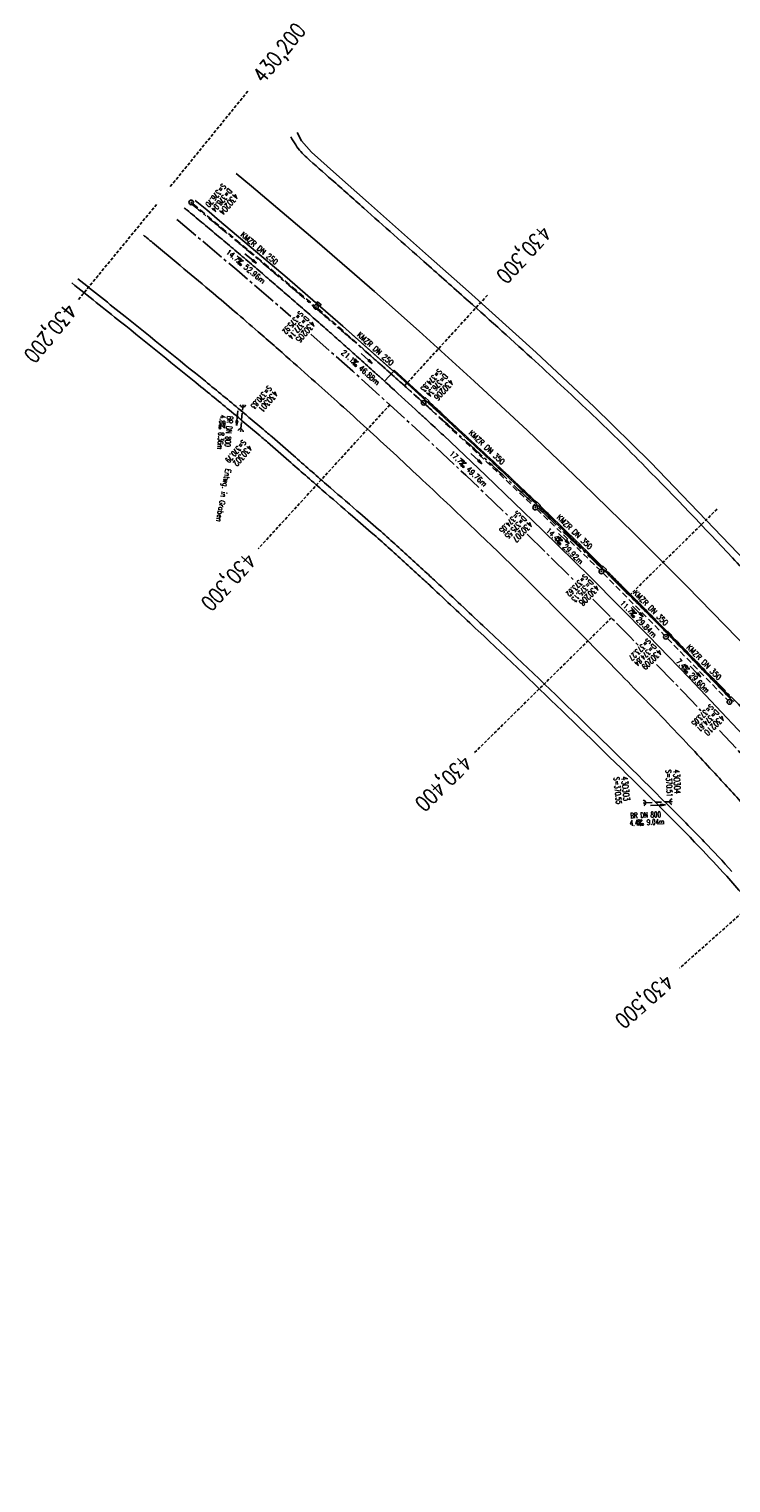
# Model space of a CAD drawing. Extents: x 454519 to 459636, y 422856 to 428936.
# Tile 78 of 82: x 454519 to 454747, y 428463 to 428936. Entities that reach past the tile are written whole.
import ezdxf
from ezdxf.enums import TextEntityAlignment as Align

# ---------------------------------------------------------------- set-up
doc = ezdxf.new("R2010")
doc.units = 0
doc.header["$LTSCALE"] = 2
doc.header["$MEASUREMENT"] = 0
for name, pattern in [('ACHSE', [5.5, 4, -0.5, 0.5, -0.5]), ('AUSGEZOGEN', [0]), ('GESTRICH-X2', [1.5, 1, -0.5]), ('GESTRICHELT', [0.75, 0.5, -0.25])]:
    doc.linetypes.add(name, pattern=pattern)
doc.layers.get('0').update_dxf_attribs({"linetype": 'CONTINUOUS'})
for name, color, linetype in [('ACHSETOP', 1, 'ACHSE'), ('FBR', 8, 'CONTINUOUS'), ('HEKTOM', 1, 'GESTRICHELT'), ('KANAL', 7, 'GESTRICH-X2'), ('PFEIL', 7, 'CONTINUOUS'), ('RINNE', 8, 'CONTINUOUS'), ('SCHACHTNR', 6, 'CONTINUOUS'), ('SCHRIFT', 7, 'AUSGEZOGEN'), ('SCHSYMBOL', 7, 'CONTINUOUS'), ('TEXTO', 4, 'CONTINUOUS'), ('TEXTU', 4, 'CONTINUOUS'), ('WEG', 8, 'AUSGEZOGEN')]:
    doc.layers.add(name, color=color, linetype=linetype)
doc.styles.add('ROMANS', font='romans.shx', dxfattribs={"width": 0.8})

# ---------------------------------------------------------------- blocks, each defined once
blk = doc.blocks.new('42')
at = {"color": 0}
blk.add_arc((-0.02, -0.31), 0.91, 12.5363, 167.4637, dxfattribs=at)
blk.add_point((0, 0), dxfattribs=at)
blk = doc.blocks.new('PROM')
blk.add_line((1.57, 1.82), (0.02, 0.02))
for centre, radius in [((0.32, 1.51), 0.317), ((0.94, 0.29), 0.283), ((1.64, 0.29), 0.283)]:
    blk.add_circle(centre, radius)
blk.add_arc((0.99, 2.68), 1.03, 239.1414, 303.3549)
blk = doc.blocks.new('PFEIL2')
at = {"color": 0}
for p, q in [((0.88, 0), (-2.4, -0.01)), ((0.88, -0.27), (0.88, 0.28)), ((0.88, 0.28), (2.43, 0.01)), ((0.91, 0.27), (0.88, 0.26)), ((0.97, 0.26), (0.88, 0.25)), ((1.02, 0.25), (0.88, 0.23)), ((1.07, 0.24), (0.88, 0.21)), ((1.13, 0.23), (0.88, 0.19)), ((1.18, 0.22), (0.88, 0.17)), ((1.24, 0.21), (0.88, 0.15)), ((1.29, 0.21), (0.88, 0.14)), ((1.34, 0.2), (0.88, 0.12)), ((1.4, 0.19), (0.88, 0.1)), ((1.45, 0.18), (0.88, 0.08)), ((1.51, 0.17), (0.88, 0.06)), ((1.56, 0.16), (0.88, 0.04)), ((1.61, 0.15), (0.88, 0.02)), ((1.67, 0.14), (0.88, 0.01)), ((1.72, 0.13), (0.88, -0.01)), ((1.78, 0.12), (0.88, -0.03)), ((1.83, 0.11), (0.88, -0.05)), ((1.88, 0.1), (0.88, -0.07)), ((1.94, 0.09), (0.88, -0.09)), ((2.05, 0.08), (0.88, -0.12)), ((1.99, 0.08), (0.88, -0.11)), ((2.1, 0.07), (0.88, -0.14)), ((2.15, 0.06), (0.88, -0.16)), ((2.21, 0.05), (0.88, -0.18)), ((2.26, 0.04), (0.88, -0.2)), ((2.32, 0.03), (0.88, -0.22)), ((2.37, 0.02), (0.88, -0.23)), ((2.42, 0.01), (0.88, -0.25)), ((2.43, 0.01), (0.88, -0.27))]:
    blk.add_line(p, q, dxfattribs=at)
blk = doc.blocks.new('GST')
at = {"color": 0}
blk.add_circle((0, 0), 0.75, dxfattribs=at)
blk.add_point((0, 0), dxfattribs=at)
blk = doc.blocks.new('10')
blk.add_blockref('GST', (0, 0))

msp = doc.modelspace()

# ---------------------------------------------------------------- hatches: boundary and pattern name
at = {"layer": 'RINNE'}
h = msp.add_hatch(dxfattribs=at)
h.set_pattern_fill('_USER', color=256, angle=45, pattern_type=0)
h.set_pattern_definition([(2.681, (454637.4203, 428824.9098), (-0.04678, 0.998905), [])])
edge = h.paths.add_edge_path()
edge.add_line((454637.69, 428825.21), (454648.21, 428815.65))
edge.add_line((454637.42, 428824.91), (454647.94, 428815.35))
edge.add_line((454637.42, 428824.91), (454637.69, 428825.21))

# ---------------------------------------------------------------- linework, layer by layer
at = {"layer": 'ACHSETOP', "flags": 128}
msp.add_lwpolyline([(454884.68, 428565.24, 0.000766), (454880.4, 428570.49, 0.00142), (454872.47, 428580.13, 0.001428), (454864.47, 428589.74, 0.001428), (454856.42, 428599.3, 0.001418), (454848.33, 428608.8, 0.001413), (454840.16, 428618.29, 0.001414), (454831.92, 428627.73, 0.001421), (454823.68, 428637.09, 0.001427), (454815.38, 428646.4, 0.00142), (454806.99, 428655.7, 0.001418), (454798.55, 428664.95, 0.001423), (454790.08, 428674.12, 0.001422), (454781.56, 428683.25, 0.001419), (454772.97, 428692.35, 0.001418), (454764.34, 428701.39, 0.00142), (454755.66, 428710.38, 0.001423), (454746.92, 428719.32, 0.001423), (454738.14, 428728.21, 0.001419), (454729.31, 428737.05, 0.001417), (454720.42, 428745.85, 0.001418), (454711.48, 428754.59, 0.00142), (454702.5, 428763.28, 0.001424), (454693.46, 428771.92, 0.001423), (454684.38, 428780.5, 0.00142), (454675.26, 428789.03, 0.001418), (454666.07, 428797.52, 0.00142), (454656.82, 428805.97, 0.001426), (454647.56, 428814.33, 0.001421), (454638.27, 428822.63, 0.001413), (454628.87, 428830.93, 0.001414), (454619.42, 428839.17, 0.001422), (454609.99, 428847.32, 0.001428), (454600.5, 428855.41, 0.001422), (454590.92, 428863.49, 0.001418), (454581.31, 428871.5, 0.00142), (454571.67, 428879.44, 0.000008), (454571.62, 428879.48, 0.001501)], format="xyb", dxfattribs=at)
for points in [[(454567.03, 428874.24), (454567.42, 428873.91), (454586.57, 428857.84), (454604.05, 428842.76)], [(454610.6, 428836.99), (454624.21, 428824.93), (454642.71, 428808.11), (454660.98, 428791.05), (454675.1, 428777.51)], [(454680.94, 428771.87), (454696.13, 428756.91)], [(454702.24, 428750.76), (454714.43, 428738.44), (454717.06, 428735.71)], [(454723.02, 428729.52), (454731.78, 428720.44), (454737.41, 428714.44)], [(454743.4, 428708.06), (454748.89, 428702.21), (454754.38, 428696.2)]]:
    msp.add_lwpolyline(points, dxfattribs=at)
at = {"layer": 'FBR'}
for p, q in [((454580.92, 428873.88), (454576.76, 428877.37)), ((454580.92, 428873.88), (454576.76, 428877.37)), ((454634.5, 428821.69), (454637.5, 428824.84)), ((454634.5, 428821.69), (454637.38, 428824.72))]:
    msp.add_line(p, q, dxfattribs=at)
for points in [[(454681.07, 428805.58), (454663.73, 428821.66), (454645.81, 428837.92), (454631.31, 428850.79), (454612.66, 428866.99), (454591.33, 428885.07), (454586.29, 428889.26)], [(454936.45, 428513.74), (454933.76, 428517.45), (454919.38, 428537.24), (454905.22, 428556.15), (454890.57, 428575.31), (454875.78, 428594.12), (454860.41, 428613), (454845.48, 428630.99), (454830.96, 428648.2), (454814.21, 428667.46), (454798.4, 428685.27), (454782.22, 428703.13), (454766.04, 428720.53), (454749.27, 428738.1), (454732.84, 428754.94), (454715.62, 428772.2), (454698.83, 428788.63), (454681.07, 428805.58)]]:
    msp.add_lwpolyline(points, dxfattribs=at)
at = {"layer": 'FBR', "flags": 128}
for points in [[(454576.76, 428877.37), (454573.04, 428880.43)], [(454637.15, 428825.16), (454621.02, 428839.56), (454612.15, 428847.29), (454602.88, 428855.33), (454580.92, 428873.88)], [(454637.42, 428824.91), (454621.02, 428839.56), (454612.15, 428847.29), (454602.88, 428855.33), (454580.92, 428873.88)], [(454653.67, 428804.06), (454667.48, 428790.98), (454685.93, 428773.19), (454701.36, 428758.01), (454720.33, 428738.81), (454733.57, 428725.13), (454751.12, 428706.52), (454766.04, 428690.28), (454783.34, 428670.98), (454798.19, 428654.05), (454814.47, 428634.94)]]:
    msp.add_lwpolyline(points, dxfattribs=at)
at = {"layer": 'FBR'}
for points in [[(454653.67, 428804.06, 0.000708), (454648.27, 428809.08, 0.001517), (454645.75, 428811.41, 0.000012), (454636.64, 428819.74, 0.000791), (454636.51, 428819.87, 0.000375), (454634.5, 428821.69, 0.000475), (454631.95, 428824, 0.00082), (454627.21, 428828.27, 0.000823), (454622.54, 428832.44, 0.000822), (454617.86, 428836.61, 0.000824), (454613.16, 428840.75, 0.000823), (454608.45, 428844.88, 0.000825), (454603.72, 428849, 0.000825), (454598.99, 428853.1, 0.000824), (454594.23, 428857.19, 0.000826), (454589.47, 428861.25, 0.00082), (454584.7, 428865.3, 0.000821), (454579.92, 428869.33, 0.00082), (454575.17, 428873.3, 0.000797), (454570.28, 428877.36, 0.000138), (454569.46, 428878.05, 0.000138)], [(454556.19, 428869.19, -0.000639), (454559.15, 428866.75, -0.001232), (454569.33, 428858.27, -0.001126), (454578.79, 428850.31, -0.001518), (454585.78, 428844.37, -0.002113), (454593.45, 428837.75, -0.001555), (454603.81, 428828.68, -0.001402), (454613.17, 428820.39, -0.001631), (454621.17, 428813.22, -0.001735), (454629.91, 428805.27, -0.001751), (454638.51, 428797.34, -0.00136), (454646.95, 428789.47, -0.001268), (454655.95, 428780.97, -0.001301), (454664.89, 428772.45, -0.001441), (454672.92, 428764.72, -0.001807), (454681.4, 428756.44, -0.002062), (454688.77, 428749.13, -0.001343), (454695.64, 428742.23, -0.001014), (454704.68, 428733.05, -0.001066), (454713.72, 428723.81, -0.001254), (454721.37, 428715.91, -0.00213), (454729.73, 428707.16, -0.002342), (454737.26, 428699.13, -0.001313), (454743.42, 428692.47, -0.000804), (454753.43, 428681.55, -0.001032)]]:
    msp.add_lwpolyline(points, format="xyb", dxfattribs=at)
at = {"layer": 'FBR', "flags": 128}
for points in [[(455080.79, 428224.24, -0.000002), (455088.31, 428209.77, -0.001209)], [(455090.57, 428205.37, -0.000003), (455100.94, 428185.17, -0.000002), (455106.02, 428175.27, 0.000075)]]:
    msp.add_lwpolyline(points, format="xyb", dxfattribs=at)
at = {"layer": 'HEKTOM'}
for p, q in [((454564.91, 428884.97), (454590.12, 428916.03)), ((454641.06, 428820.16), (454668.05, 428849.7)), ((454636.28, 428814), (454593.52, 428767.17)), ((454714.19, 428751.97), (454742.67, 428780.05)), ((454708.31, 428744.69), (454663.79, 428700.8)), ((454776.59, 428671.62), (454730.49, 428630.73))]:
    msp.add_line(p, q, dxfattribs=at)
at = {"layer": 'HEKTOM', "flags": 128}
msp.add_lwpolyline([(454535.07, 428848.28), (454536.5, 428850.01), (454560.69, 428879.47)], dxfattribs=at)
at = {"layer": 'KANAL'}
for p, q in [((454572.28, 428879.34), (454611.72, 428846.28)), ((454612.84, 428845.31), (454646.72, 428815.12)), ((454647.84, 428814.09), (454683, 428781.06)), ((454587.84, 428806.25), (454588.44, 428813.09)), ((454684.09, 428780.03), (454704.53, 428760.28)), ((454705.59, 428759.22), (454725.5, 428739.03)), ((454726.53, 428737.97), (454746.16, 428717.84)), ((454719.59, 428684.53), (454727.16, 428684.84))]:
    msp.add_line(p, q, dxfattribs=at)
at = {"layer": 'RINNE'}
for p, q in [((454648.6, 428814.75), (454649.18, 428814.77)), ((454649.66, 428813.78), (454650.23, 428813.8)), ((454650.72, 428812.82), (454651.29, 428812.84)), ((454651.77, 428811.85), (454652.35, 428811.87)), ((454652.83, 428810.89), (454653.4, 428810.91)), ((454653.87, 428809.92), (454654.44, 428809.94)), ((454654.91, 428808.96), (454655.48, 428808.98)), ((454655.95, 428807.99), (454656.51, 428808.01)), ((454656.99, 428807.03), (454657.55, 428807.05)), ((454658.03, 428806.06), (454658.59, 428806.08)), ((454659.07, 428805.1), (454659.63, 428805.12)), ((454660.1, 428804.13), (454660.67, 428804.15)), ((454661.14, 428803.17), (454661.71, 428803.19)), ((454662.18, 428802.2), (454662.75, 428802.22)), ((454663.22, 428801.24), (454663.79, 428801.25)), ((454664.26, 428800.27), (454664.83, 428800.29)), ((454665.3, 428799.3), (454665.87, 428799.32)), ((454666.34, 428798.34), (454666.91, 428798.36)), ((454667.38, 428797.37), (454667.94, 428797.39)), ((454668.42, 428796.41), (454668.98, 428796.43)), ((454669.46, 428795.44), (454670.02, 428795.46)), ((454670.49, 428794.48), (454671.06, 428794.5)), ((454671.52, 428793.51), (454672.08, 428793.53)), ((454672.54, 428792.54), (454673.11, 428792.56)), ((454673.57, 428791.58), (454674.13, 428791.6)), ((454674.59, 428790.61), (454675.15, 428790.63)), ((454675.61, 428789.65), (454676.17, 428789.67)), ((454676.63, 428788.68), (454677.19, 428788.7)), ((454677.64, 428787.71), (454678.2, 428787.73)), ((454678.66, 428786.75), (454679.22, 428786.77)), ((454679.67, 428785.78), (454680.23, 428785.8)), ((454680.68, 428784.82), (454681.24, 428784.83)), ((454681.69, 428783.85), (454682.24, 428783.87)), ((454682.69, 428782.88), (454683.25, 428782.9)), ((454683.7, 428781.92), (454683.8, 428781.92)), ((454684.96, 428780.96), (454685.26, 428780.97)), ((454685.71, 428779.98), (454686.26, 428780)), ((454686.71, 428779.02), (454687.27, 428779.03)), ((454687.71, 428778.05), (454688.27, 428778.07)), ((454688.71, 428777.08), (454689.27, 428777.1)), ((454689.71, 428776.12), (454690.26, 428776.13)), ((454690.7, 428775.15), (454691.26, 428775.17)), ((454691.7, 428774.18), (454692.26, 428774.2)), ((454692.7, 428773.21), (454693.25, 428773.23)), ((454693.69, 428772.25), (454694.24, 428772.27)), ((454694.68, 428771.28), (454695.23, 428771.3)), ((454695.67, 428770.31), (454696.23, 428770.33)), ((454696.66, 428769.35), (454697.22, 428769.36)), ((454697.65, 428768.38), (454698.2, 428768.4)), ((454698.64, 428767.41), (454699.19, 428767.43)), ((454699.63, 428766.44), (454700.18, 428766.46)), ((454700.61, 428765.48), (454701.16, 428765.5)), ((454701.59, 428764.51), (454702.15, 428764.53)), ((454702.58, 428763.54), (454703.13, 428763.56)), ((454703.56, 428762.57), (454704.11, 428762.59)), ((454704.54, 428761.61), (454705.09, 428761.63)), ((454706.49, 428759.67), (454707.04, 428759.69)), ((454707.46, 428758.7), (454708.01, 428758.72)), ((454708.44, 428757.74), (454708.99, 428757.76)), ((454709.41, 428756.77), (454709.96, 428756.79)), ((454710.39, 428755.8), (454710.93, 428755.82)), ((454711.36, 428754.83), (454711.91, 428754.85)), ((454712.33, 428753.87), (454712.88, 428753.88)), ((454713.3, 428752.9), (454713.85, 428752.92)), ((454714.27, 428751.93), (454714.82, 428751.95)), ((454715.24, 428750.96), (454715.79, 428750.98)), ((454716.21, 428749.99), (454716.75, 428750.01)), ((454717.17, 428749.03), (454717.72, 428749.05)), ((454718.14, 428748.06), (454718.68, 428748.08)), ((454719.1, 428747.09), (454719.64, 428747.11)), ((454720.06, 428746.12), (454720.6, 428746.14)), ((454721.02, 428745.15), (454721.56, 428745.17)), ((454721.97, 428744.19), (454722.51, 428744.2)), ((454722.92, 428743.22), (454723.47, 428743.24)), ((454723.88, 428742.25), (454724.42, 428742.27)), ((454724.83, 428741.28), (454725.37, 428741.3)), ((454725.78, 428740.31), (454726.32, 428740.33)), ((454727.67, 428738.38), (454728.21, 428738.39)), ((454728.62, 428737.41), (454729.16, 428737.42)), ((454729.56, 428736.44), (454730.1, 428736.46)), ((454730.51, 428735.47), (454731.05, 428735.49)), ((454731.45, 428734.5), (454731.99, 428734.52)), ((454732.39, 428733.53), (454732.93, 428733.55)), ((454733.33, 428732.56), (454733.87, 428732.58)), ((454734.27, 428731.59), (454734.81, 428731.61)), ((454735.21, 428730.63), (454735.75, 428730.64)), ((454736.14, 428729.66), (454736.68, 428729.67)), ((454737.08, 428728.69), (454737.62, 428728.71)), ((454738.01, 428727.72), (454738.55, 428727.74)), ((454738.94, 428726.75), (454739.48, 428726.77)), ((454739.87, 428725.78), (454740.41, 428725.8)), ((454740.81, 428724.81), (454741.34, 428724.83)), ((454741.73, 428723.84), (454742.27, 428723.86)), ((454742.66, 428722.87), (454743.2, 428722.89)), ((454743.59, 428721.9), (454744.13, 428721.92)), ((454744.52, 428720.93), (454745.05, 428720.95)), ((454745.44, 428719.96), (454745.98, 428719.98)), ((454746.37, 428719), (454746.9, 428719.01))]:
    msp.add_line(p, q, dxfattribs=at)
at = {"layer": 'RINNE', "flags": 128}
msp.add_lwpolyline([(454637.42, 428824.91), (454637.69, 428825.21)], dxfattribs=at)
at = {"layer": 'RINNE'}
for points in [[(454637.42, 428824.91), (454647.94, 428815.35)], [(454637.69, 428825.21), (454647.65, 428816.16)]]:
    msp.add_lwpolyline(points, dxfattribs=at)
for points in [[(454648.5, 428814.85, -0.000407), (454652.32, 428811.36, -0.001866), (454653.4, 428810.36, -0.000079), (454669.61, 428795.3, -0.001262), (454670.63, 428794.35, -0.002082), (454678.64, 428786.76, -0.000896), (454683.75, 428781.87, -0.001375)], [(454648.77, 428815.14, -0.000407), (454652.59, 428811.65, -0.001866), (454653.68, 428810.65, -0.000079), (454669.88, 428795.59, -0.001262), (454670.9, 428794.64, -0.002082), (454678.91, 428787.05, -0.000896), (454684.03, 428782.16, -0.001375)], [(454684.83, 428780.83, -0.000619), (454688.35, 428777.43, -0.001375), (454697.73, 428768.3, -0.001481), (454705.19, 428760.96, -0.001117)], [(454685.11, 428781.11, -0.000619), (454688.63, 428777.72, -0.001375), (454698.01, 428768.59, -0.001481), (454705.47, 428761.24, -0.001117)], [(454706.26, 428759.9, -0.001064), (454716.15, 428750.05, -0.001974), (454721.99, 428744.16, -0.000315), (454724.98, 428741.13, -0.000375), (454726.27, 428739.81, -0.000934)], [(454706.54, 428760.18, -0.001064), (454716.44, 428750.33, -0.001974), (454722.28, 428744.44, -0.000315), (454725.26, 428741.41, -0.000376), (454726.56, 428740.09, -0.000934)], [(454727.32, 428738.74, -0.000852), (454733.01, 428732.89, -0.001095), (454738.31, 428727.41, -0.000591), (454742.45, 428723.09, -0.000443), (454746.84, 428718.5, -0.000496)], [(454727.61, 428739.02, -0.000852), (454733.3, 428733.17, -0.001095), (454738.59, 428727.69, -0.000591), (454742.74, 428723.37, -0.000443), (454747.13, 428718.77, -0.000496)]]:
    msp.add_lwpolyline(points, format="xyb", dxfattribs=at)
at = {"layer": 'SCHSYMBOL'}
for points in [[(454613.54, 428846.11), (454612.4, 428847.09), (454612.78, 428847.53), (454613.92, 428846.55)], [(454648.52, 428814.87), (454647.4, 428815.88), (454647.79, 428816.31), (454648.91, 428815.31)], [(454684.85, 428780.84), (454683.75, 428781.87), (454684.15, 428782.29), (454685.25, 428781.27)], [(454706.29, 428759.93), (454705.21, 428760.98), (454705.61, 428761.4), (454706.69, 428760.35)], [(454727.36, 428738.77), (454726.29, 428739.83), (454726.7, 428740.24), (454727.77, 428739.18)], [(454747.91, 428717.44), (454746.86, 428718.51), (454747.27, 428718.92), (454748.32, 428717.85)]]:
    msp.add_lwpolyline(points, close=True, dxfattribs=at)
at = {"layer": 'WEG', "flags": 128}
for points in [[(454910.63, 428594.42, 0.016547), (454910.62, 428598.39, 0.059775), (454909.93, 428602.78, 0.030057), (454907.03, 428611.11, 0.057411), (454902.62, 428618.99, 0.05605), (454896.4, 428625.84, 0.042727), (454889.6, 428630.87, 0.049832), (454883.08, 428634.03, 0.053796), (454875.21, 428636, -0.051332), (454866.96, 428638.01, -0.025569), (454856.48, 428642.36, -0.061471), (454852.49, 428644.9, -0.020521), (454848.56, 428648.42, -0.030194), (454846.15, 428651.07, -0.000607), (454838.82, 428660.2, -0.000322), (454825.03, 428677.43, -0.000141), (454820.98, 428682.51, 0.000053), (454810.16, 428696.07, 0.013836), (454800.5, 428707.5, 0.008599), (454784.14, 428725.18, -0.000577), (454779.1, 428730.43, -0.003142), (454778.18, 428731.41, -0.001084), (454759.8, 428751.19, 0.001653), (454747.73, 428764.15, 0.005591), (454719.39, 428793.73, 0.008949), (454701.15, 428811.68, 0.004493), (454682.3, 428829.26, 0.00392), (454660.35, 428849.05, 0.0001), (454647.34, 428860.6, -0.000067), (454627.77, 428877.96, -0.000236), (454617.38, 428887.19, -0.000301), (454609.27, 428894.41, -0.062389), (454605.67, 428898.52, -0.026707), (454604.1, 428901.14, -0.064256)], [(454799.18, 428802.82), (454788.45, 428733.48, -0.156009), (454787.3, 428731.34, -0.156009), (454785.11, 428730.26, -0.151446), (454782.78, 428730.61, -0.151446), (454780.79, 428732.05), (454779.89, 428733), (454761.52, 428752.78), (454749.44, 428765.75), (454721.06, 428795.36), (454702.75, 428813.37), (454683.87, 428830.99), (454661.9, 428850.8), (454648.89, 428862.34), (454629.32, 428879.71), (454618.93, 428888.93), (454610.82, 428896.15), (454607.61, 428899.83), (454606.18, 428902.53)]]:
    msp.add_lwpolyline(points, format="xyb", dxfattribs=at)
at = {"layer": 'WEG'}
for points in [[(454756.18, 428648.32, 0.018172), (454745.79, 428660.63, 0.006995), (454736.85, 428670.2, 0.005342), (454724.84, 428682.43, 0.003507), (454694.09, 428712.67, 0.003755), (454664.96, 428740.49, 0.000526), (454650.69, 428753.89, 0.001941), (454646.8, 428757.5, 0.002214), (454636.4, 428767.01, 0.004423), (454631.13, 428771.7, 0.002264), (454624.09, 428777.8, -0.001619), (454614.22, 428786.33, -0.001275), (454603.42, 428795.77, 0.001987), (454596.49, 428801.81, 0.002819), (454593.6, 428804.29, 0.00112), (454586.27, 428810.46, 0.00368), (454574.86, 428819.87, 0.001622), (454548.76, 428840.95, 0.001559), (454532.85, 428853.63, 0.003311)], [(454747.49, 428662.15, 0.007008), (454738.52, 428671.75, 0.005349), (454726.45, 428684.04, 0.0035), (454695.65, 428714.32, 0.003755), (454666.53, 428742.14, 0.000526), (454652.24, 428755.55, 0.001941), (454648.34, 428759.17, 0.002214), (454637.92, 428768.7, 0.004424), (454632.64, 428773.4, 0.002263), (454625.59, 428779.52, -0.001618), (454615.71, 428788.05, -0.001274), (454604.91, 428797.49, 0.001984), (454597.97, 428803.54, 0.002821), (454595.07, 428806.03, 0.001122), (454587.72, 428812.21, 0.003678), (454576.3, 428821.63, 0.001622), (454550.19, 428842.72, 0.001502), (454534.84, 428854.96, 0.003312)]]:
    msp.add_lwpolyline(points, format="xyb", dxfattribs=at)

# ---------------------------------------------------------------- block references
at = {"layer": 'PFEIL'}
for p, rotation in [((454591.02, 428861.57), 320.0077), ((454628.71, 428829.05), 318.3031), ((454586.63, 428809.68), 265.1231), ((454664.42, 428796.46), 316.7891), ((454692.87, 428770.47), 315.9602), ((454716.88, 428746.77), 314.6104000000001), ((454735.63, 428727.21), 314.2664), ((454723.42, 428683.69), 2.573199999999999)]:
    msp.add_blockref('PFEIL2', p, dxfattribs=dict(at, rotation=rotation))
at = {"layer": 'SCHSYMBOL'}
for name, p, rotation in [('10', (454571.7, 428879.84), 320.6823), ('GST', (454612.28, 428845.8), 139.3031999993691), ('42', (454588.49, 428813.85), 180.6465234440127), ('GST', (454647.28, 428814.61), 138.0823000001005), ('42', (454587.78, 428805.51), 344.4699769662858), ('GST', (454683.55, 428780.54), 136.786300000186), ('GST', (454705.06, 428759.75), 136.0068999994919), ('GST', (454726.02, 428738.5), 135.2294999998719), ('GST', (454746.68, 428717.3), 134.4581000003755), ('42', (454718.86, 428684.48), 274.1311443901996), ('42', (454727.89, 428684.89), 85.85574606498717)]:
    msp.add_blockref(name, p, dxfattribs=dict(at, rotation=rotation))
at = {"layer": 'TEXTU'}
for p, rotation in [((454586.3, 428860.42), 320.0077), ((454623.72, 428827.63), 318.3031), ((454580.9, 428808.13), 264.8864313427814), ((454658.78, 428794.78), 316.7891), ((454690.15, 428769.67), 315.9602), ((454714.14, 428746.04), 314.6104000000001), ((454731.37, 428727.98), 314.2664), ((454716.86, 428677.11), 2.573199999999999)]:
    msp.add_blockref('PROM', p, dxfattribs=dict(at, rotation=rotation))

# ---------------------------------------------------------------- texts
at = {"layer": 'HEKTOM', "style": 'ROMANS', "width": 0.8}
for s, rotation, p in [('430,200', 50.9039, (454595.22, 428918.31)), ('430,300', 227.5971, (454685.53, 428872.75)), ('430,200', 230.6163, (454531.08, 428847.51)), ('430,300', 227.6007, (454589.52, 428766.26)), ('430,400', 224.5851, (454659.91, 428700.45)), ('430,500', 221.5695, (454725.73, 428629.17))]:
    msp.add_text(s, height=5, rotation=rotation, dxfattribs=at).set_placement(p)
at = {"layer": 'SCHACHTNR', "style": 'ROMANS'}
for s, height, rotation, width, p in [('S=376.70', 1.8, 230.6823, 0.6, (454581.8, 428886.1)), ('D=378.04', 1.8, 230.6823, 0.6, (454583.74, 428884.5)), ('430204', 2, 230.6823, 0.7, (454585.68, 428882.94)), ('S=375.92', 1.8, 229.3032, 0.6, (454606.94, 428844.65)), ('D=377.14', 1.8, 229.3032, 0.6, (454608.85, 428843.02)), ('430205', 2, 229.3032, 0.7, (454610.72, 428841.4)), ('S=374.93', 1.8, 228.0823, 0.6, (454652.07, 428825.84)), ('D=376.34', 1.8, 228.0823, 0.6, (454653.91, 428824.19)), ('S=370.83', 1.8, 229.2291, 0.6, (454596.69, 428820.37)), ('430206', 2, 228.0823, 0.7, (454655.79, 428822.5)), ('430301', 2, 229.2291, 0.7, (454598.59, 428818.75)), ('S=370.79', 1.8, 229.0986, 0.6, (454588.39, 428802.75)), ('430302', 2, 229.0986, 0.7, (454590.3, 428801.1)), ('S=374.05', 1.8, 226.7863, 0.6, (454677.77, 428779.69)), ('D=375.55', 1.8, 226.7863, 0.6, (454679.58, 428777.97)), ('430207', 2, 226.7863, 0.7, (454681.43, 428776.25)), ('S=373.62', 1.8, 226.0069, 0.6, (454699.54, 428759.01)), ('D=375.13', 1.8, 226.0069, 0.6, (454701.36, 428757.3)), ('430208', 2, 226.0069, 0.7, (454703.17, 428755.55)), ('S=373.27', 1.8, 225.2295, 0.6, (454720.04, 428738.15)), ('D=374.84', 1.8, 225.2295, 0.6, (454721.82, 428736.4)), ('430209', 2, 225.2295, 0.7, (454723.61, 428734.65)), ('S=373.05', 1.8, 224.4581, 0.6, (454740.48, 428716.75)), ('D=374.61', 1.8, 224.4581, 0.6, (454742.23, 428714.97)), ('430210', 2, 224.4581, 0.7, (454743.98, 428713.19)), ('S=370.55', 1.8, 275.4732, 0.6, (454709.06, 428692.75)), ('430303', 2, 275.4732, 0.7, (454711.55, 428692.96)), ('S=370.51', 1.8, 272.9624, 0.6, (454725.94, 428695.21)), ('430304', 2, 272.9624, 0.7, (454728.44, 428695.31))]:
    msp.add_text(s, height=height, rotation=rotation, dxfattribs=dict(at, width=width)).set_placement(p)
at = {"layer": 'SCHRIFT', "style": 'ROMANS', "width": 0.8}
msp.add_text('Entwg. in Graben', height=1.8, rotation=259.8685, dxfattribs=at).set_placement((454582.88, 428793.28))
at = {"layer": 'TEXTO', "style": 'ROMANS'}
for s, rotation, width, p in [('KMZR DN 250', 320.0077, 0.75, (454593.26, 428864.22)), ('KMZR DN 250', 318.3031, 0.75, (454630.99, 428831.56)), ('BR DN 800', 264.8864, 0.6, (454583.05, 428805.38)), ('KMZR DN 350', 316.7891, 0.75, (454667.18, 428799.49)), ('KMZR DN 350', 315.9602, 0.75, (454695.71, 428771.98)), ('KMZR DN 350', 314.6104, 0.75, (454720.46, 428747.31)), ('KMZR DN 350', 314.2664, 0.75, (454737.77, 428729.6)), ('BR DN 800', 2.5732, 0.6, (454719.46, 428679.64))]:
    msp.add_text(s, height=1.8, rotation=rotation, dxfattribs=dict(at, width=width)).set_placement(p, align=Align.CENTER)
at = {"layer": 'TEXTU', "style": 'ROMANS'}
for s, rotation, width, p in [('14.7', 320.0077, 0.75, (454582.8, 428863.37)), ('52.96m', 320.0077, 0.75, (454588.61, 428858.5)), ('21.1', 318.3031, 0.75, (454620.31, 428830.69)), ('46.88m', 318.3031, 0.75, (454625.96, 428825.63)), ('4.8', 264.8864, 0.6, (454581.13, 428810.69)), ('8.36m', 264.8864, 0.6, (454580.64, 428805.13)), ('17.7', 316.7891, 0.75, (454655.46, 428797.9)), ('49.76m', 316.7891, 0.75, (454660.96, 428792.72)), ('14.4', 315.9602, 0.75, (454686.87, 428772.85)), ('29.92m', 315.9602, 0.75, (454692.3, 428767.57)), ('11.7', 314.6104, 0.75, (454710.94, 428749.3)), ('29.84m', 314.6104, 0.75, (454716.25, 428743.89)), ('7.4', 314.2664, 0.75, (454729.11, 428730.3)), ('29.60m', 314.2664, 0.75, (454733.45, 428725.83)), ('4.4', 2.5732, 0.6, (454714.28, 428677)), ('9.04m', 2.5732, 0.6, (454719.87, 428677.25))]:
    msp.add_text(s, height=1.8, rotation=rotation, dxfattribs=dict(at, width=width)).set_placement(p)

doc.saveas('drawing.dxf')
